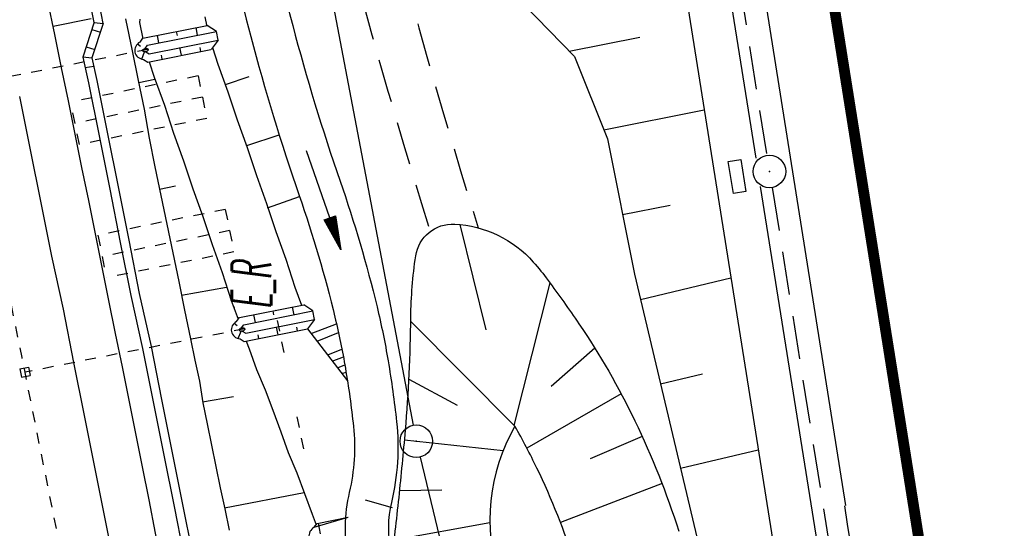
# Model space of a CAD drawing. Extents: x 447426 to 448116, y 440349 to 441552.
# Tile 8 of 96: x 447819 to 447864, y 440499 to 440522. Entities that reach past the tile are written whole.
import ezdxf

# ---------------------------------------------------------------- set-up
doc = ezdxf.new("R2010")
doc.units = 0
doc.header["$LTSCALE"] = 2
doc.header["$MEASUREMENT"] = 0
for name, pattern in [('ACAD_ISO03W100', [0.5, 0.25, -0.25]), ('ACAD_ISO05W100', [0.5, 0.25, -0.25]), ('AUSGEZOGEN', [0]), ('GESTRICH-X2', [1.5, 1, -0.5]), ('PUNKTX2', [0.5, 0.25, -0.25])]:
    doc.linetypes.add(name, pattern=pattern)
doc.layers.get('0').update_dxf_attribs({"linetype": 'AUSGEZOGEN'})
for name, color, linetype in [('209-GRENZL-BAB', 7, 'AUSGEZOGEN'), ('209-GRENZP-BAB', 7, 'AUSGEZOGEN'), ('ANMERKUNG', 7, 'CONTINUOUS'), ('BOESCHG', 250, 'AUSGEZOGEN'), ('DB-Bahnachse', 7, 'CONTINUOUS'), ('DB-Boeschungen', 15, 'CONTINUOUS'), ('DB-Gleisachsen', 7, 'CONTINUOUS'), ('DB-GRABEN', 15, 'AUSGEZOGEN'), ('DB-HZV-Stützscheiben', 15, 'CONTINUOUS'), ('DB-Ingenieurbauwerke', 15, 'CONTINUOUS'), ('DB-Kabelanlagen', 15, 'CONTINUOUS'), ('DB-Regenrückhaltebecken_601', 15, 'CONTINUOUS'), ('FBRTOP', 250, 'AUSGEZOGEN'), ('KANAL', 7, 'GESTRICH-X2'), ('MS-UEBERFAHRT', 250, 'GESTRICH-X2'), ('MULDE', 250, 'AUSGEZOGEN'), ('PFEILTOP', 200, 'AUSGEZOGEN'), ('SCHSYMBOL', 200, 'AUSGEZOGEN'), ('WEG', 250, 'GESTRICH-X2')]:
    doc.layers.add(name, color=color, linetype=linetype)
doc.styles.add('ROMANS', font='romans.shx', dxfattribs={"width": 0.8})

# ---------------------------------------------------------------- blocks, each defined once
blk = doc.blocks.new('GST')
at = {"color": 0}
blk.add_circle((0, 0), 0.75, dxfattribs=at)
blk.add_point((0, 0), dxfattribs=at)
blk = doc.blocks.new('17')
blk.add_lwpolyline([(-0.755, -1.218), (0.748, -1.218), (0.748, -1.801), (-0.755, -1.801)], close=True)
blk.add_blockref('GST', (0, 0))
blk = doc.blocks.new('PFEIL2')
at = {"color": 0}
for p, q in [((0.88, 0.002), (-2.401, -0.012)), ((0.881, -0.271), (0.879, 0.276)), ((0.879, 0.276), (2.429, 0.009)), ((0.911, 0.27), (0.879, 0.265)), ((0.965, 0.261), (0.879, 0.246)), ((1.019, 0.252), (0.879, 0.228)), ((1.073, 0.242), (0.879, 0.209)), ((1.127, 0.233), (0.879, 0.191)), ((1.181, 0.224), (0.879, 0.172)), ((1.235, 0.214), (0.879, 0.154)), ((1.289, 0.205), (0.879, 0.135)), ((1.343, 0.196), (0.879, 0.117)), ((1.397, 0.187), (0.879, 0.098)), ((1.451, 0.177), (0.879, 0.08)), ((1.505, 0.168), (0.879, 0.061)), ((1.559, 0.159), (0.88, 0.043)), ((1.613, 0.149), (0.88, 0.024)), ((1.668, 0.14), (0.88, 0.006)), ((1.722, 0.131), (0.88, -0.013)), ((1.776, 0.121), (0.88, -0.031)), ((1.83, 0.112), (0.88, -0.05)), ((1.884, 0.103), (0.88, -0.068)), ((1.938, 0.094), (0.88, -0.087)), ((1.992, 0.084), (0.88, -0.105)), ((2.046, 0.075), (0.88, -0.124)), ((2.1, 0.066), (0.88, -0.142)), ((2.154, 0.056), (0.88, -0.161)), ((2.208, 0.047), (0.88, -0.179)), ((2.262, 0.038), (0.881, -0.198)), ((2.316, 0.029), (0.881, -0.216)), ((2.37, 0.019), (0.881, -0.235)), ((2.424, 0.01), (0.881, -0.253)), ((2.429, 0.009), (0.881, -0.271))]:
    blk.add_line(p, q, dxfattribs=at)

msp = doc.modelspace()

# ---------------------------------------------------------------- linework, layer by layer
at = {"layer": '209-GRENZL-BAB', "flags": 128}
for points in [[(447826.221, 440561.004), (447837.19, 440503.446)], [(447837.506, 440501.981), (447846.705, 440463.789)]]:
    msp.add_lwpolyline(points, dxfattribs=at)
at = {"layer": 'BOESCHG'}
for p, q in [((447844.38, 440520.699), (447847.646, 440521.342)), ((447845.988, 440517.063), (447850.615, 440517.981)), ((447846.847, 440513.164), (447849.045, 440513.6)), ((447839.338, 440512.703), (447840.538, 440507.839)), ((447847.669, 440509.25), (447851.848, 440510.243)), ((447843.494, 440510.015), (447841.835, 440503.443)), ((447837.077, 440508.225), (447841.88, 440503.399)), ((447845.571, 440506.996), (447843.558, 440505.226)), ((447836.992, 440505.579), (447839.22, 440504.375)), ((447848.593, 440505.358), (447850.536, 440505.82)), ((447846.789, 440504.89), (447842.438, 440502.383)), ((447847.757, 440502.925), (447845.346, 440501.902)), ((447836.791, 440502.77), (447841.339, 440502.287)), ((447849.518, 440501.466), (447853.111, 440502.32)), ((447848.67, 440500.754), (447843.982, 440498.966)), ((447836.567, 440500.442), (447838.507, 440500.47)), ((447836.314, 440498.17), (447840.721, 440498.957))]:
    msp.add_line(p, q, dxfattribs=at)
msp.add_lwpolyline([(447834.191, 440561.9), (447835.921, 440549.895), (447836.095, 440540.112), (447838.207, 440527.057), (447844.631, 440520.441), (447846.155, 440516.651), (447847.395, 440510.407), (447853.523, 440484.61), (447856.471, 440469.439)], dxfattribs=at)
for points in [[(447836.172, 440497.017, 0.005115), (447836.533, 440500.112, 0.005115), (447836.83, 440503.213, 0.018787), (447837.079, 440508.425, -0.034606), (447837.304, 440511.251, -0.386079), (447839.102, 440512.72, -0.201569), (447842.729, 440510.971, -0.02174), (447843.411, 440510.128, -0.009589), (447844.834, 440508.124, -0.037331), (447847.415, 440503.655, -0.035203), (447849.438, 440498.57)], [(447844.657, 440497.047, 0.035203), (447842.895, 440501.476, 0.01837), (447841.88, 440503.399, 0.213439), (447841.15, 440496.385)]]:
    msp.add_lwpolyline(points, format="xyb", dxfattribs=at)
at = {"layer": 'DB-Bahnachse', "linetype": 'ACAD_ISO05W100'}
msp.add_ellipse((443814.895, 439698.334), major_axis=(-966.059, 3969.125), ratio=1, start_param=4.666677, end_param=4.691192, dxfattribs=at)
at = {"layer": 'DB-Boeschungen', "linetype": 'Continuous'}
for p, q in [((447823.913, 440522.18), (447823.943, 440522.033)), ((447823.943, 440522.033), (447823.973, 440521.887)), ((447823.973, 440521.887), (447824.004, 440521.74)), ((447824.58, 440522.165), (447824.561, 440522.008)), ((447824.561, 440522.008), (447824.591, 440521.861)), ((447824.004, 440521.74), (447824.034, 440521.593)), ((447824.034, 440521.593), (447824.065, 440521.446)), ((447824.065, 440521.446), (447824.095, 440521.299)), ((447824.591, 440521.861), (447824.622, 440521.715)), ((447824.622, 440521.715), (447824.652, 440521.568)), ((447824.652, 440521.568), (447824.683, 440521.421)), ((447824.683, 440521.421), (447824.713, 440521.274)), ((447824.095, 440521.299), (447824.126, 440521.152)), ((447824.126, 440521.152), (447824.156, 440521.005)), ((447824.156, 440521.005), (447824.186, 440520.858)), ((447824.186, 440520.858), (447824.217, 440520.712)), ((447824.217, 440520.712), (447824.501, 440519.341)), ((447825.006, 440520.206), (447825.235, 440519.493)), ((447824.501, 440519.341), (447824.775, 440518.019)), ((447824.521, 440519.243), (447825.27, 440519.398)), ((447825.235, 440519.493), (447825.705, 440518.211)), ((447824.775, 440518.019), (447824.999, 440516.687)), ((447825.705, 440518.211), (447826.125, 440516.92)), ((447826.125, 440516.92), (447826.595, 440515.638)), ((447824.999, 440516.687), (447825.273, 440515.365)), ((447826.595, 440515.638), (447827.016, 440514.347)), ((447825.273, 440515.365), (447825.547, 440514.043)), ((447825.486, 440514.336), (447826.221, 440514.489)), ((447827.016, 440514.347), (447827.485, 440513.066)), ((447825.547, 440514.043), (447825.821, 440512.721)), ((447827.485, 440513.066), (447827.906, 440511.774)), ((447825.821, 440512.721), (447826.095, 440511.399)), ((447827.906, 440511.774), (447828.376, 440510.493)), ((447826.095, 440511.399), (447826.368, 440510.077)), ((447826.368, 440510.077), (447826.642, 440508.755)), ((447828.376, 440510.493), (447828.796, 440509.201)), ((447826.5, 440509.44), (447828.567, 440509.817)), ((447828.796, 440509.201), (447829.115, 440508.332)), ((447826.642, 440508.755), (447826.916, 440507.433)), ((447828.908, 440508.895), (447828.956, 440508.905)), ((447826.916, 440507.433), (447827.119, 440506.454)), ((447829.484, 440507.329), (447829.616, 440506.971)), ((447829.616, 440506.971), (447829.965, 440506.022)), ((447827.119, 440506.454), (447827.322, 440505.475)), ((447829.965, 440506.022), (447830.364, 440505.083)), ((447827.322, 440505.475), (447827.475, 440504.485)), ((447830.364, 440505.083), (447830.714, 440504.135)), ((447827.465, 440504.534), (447828.895, 440504.779)), ((447827.475, 440504.485), (447827.678, 440503.506)), ((447830.714, 440504.135), (447831.074, 440503.137)), ((447827.678, 440503.506), (447827.881, 440502.527)), ((447831.074, 440503.137), (447831.423, 440502.188)), ((447827.881, 440502.527), (447828.084, 440501.548)), ((447831.423, 440502.188), (447831.822, 440501.249)), ((447828.084, 440501.548), (447828.287, 440500.568)), ((447831.822, 440501.249), (447832.172, 440500.301)), ((447828.287, 440500.568), (447828.489, 440499.589)), ((447828.479, 440499.638), (447832.162, 440500.35)), ((447832.172, 440500.301), (447832.521, 440499.352)), ((447828.489, 440499.589), (447828.692, 440498.61)), ((447832.49, 440499.409), (447832.539, 440499.419)), ((447832.521, 440499.352), (447832.704, 440498.855))]:
    msp.add_line(p, q, dxfattribs=at)
at = {"layer": 'DB-Gleisachsen', "linetype": 'Continuous'}
for p, q in [((447819.023, 440518.606), (447819.513, 440516.152)), ((447819.513, 440516.152), (447820.002, 440513.698)), ((447820.002, 440513.698), (447820.492, 440511.245)), ((447820.492, 440511.245), (447821.031, 440508.799)), ((447821.031, 440508.799), (447821.521, 440506.345)), ((447821.521, 440506.345), (447822.011, 440503.892)), ((447822.011, 440503.892), (447822.5, 440501.438)), ((447822.5, 440501.438), (447822.99, 440498.985)), ((447822.99, 440498.985), (447823.48, 440496.531))]:
    msp.add_line(p, q, dxfattribs=at)
at = {"layer": 'DB-GRABEN', "linetype": 'Continuous'}
for p, q in [((447824.715, 440521.29), (447827.679, 440521.879)), ((447827.57, 440522.274), (447827.6, 440522.127)), ((447827.6, 440522.127), (447827.63, 440521.98)), ((447827.63, 440521.98), (447827.653, 440521.874)), ((447828.105, 440521.596), (447827.679, 440521.879)), ((447824.924, 440520.965), (447828.105, 440521.596)), ((447825.456, 440521.071), (447825.383, 440521.423)), ((447826.308, 440521.423), (447826.271, 440521.599)), ((447827.242, 440521.425), (447827.169, 440521.778)), ((447828.186, 440521.205), (447828.105, 440521.596)), ((447824.61, 440520.906), (447824.467, 440521.02)), ((447824.584, 440521.109), (447824.715, 440521.29)), ((447824.817, 440520.816), (447824.924, 440520.965)), ((447825.005, 440520.573), (447828.186, 440521.205)), ((447828.186, 440521.205), (447827.862, 440520.773)), ((447824.663, 440520.325), (447824.788, 440520.665)), ((447824.847, 440520.669), (447825.005, 440520.573)), ((447824.937, 440520.193), (447827.857, 440520.772)), ((447825.61, 440520.326), (447825.574, 440520.503)), ((447826.498, 440520.503), (447826.425, 440520.855)), ((447827.396, 440520.681), (447827.36, 440520.857)), ((447827.926, 440520.858), (447828.173, 440520.101)), ((447824.748, 440520.308), (447824.937, 440520.193)), ((447828.173, 440520.101), (447828.642, 440518.82)), ((447828.523, 440519.152), (447829.618, 440519.532)), ((447828.642, 440518.82), (447829.063, 440517.528)), ((447829.063, 440517.528), (447829.533, 440516.247)), ((447829.512, 440516.345), (447831.005, 440516.831)), ((447829.533, 440516.247), (447829.953, 440514.955)), ((447829.953, 440514.955), (447830.423, 440513.674)), ((447830.464, 440513.478), (447831.946, 440513.992)), ((447830.423, 440513.674), (447830.844, 440512.382)), ((447830.844, 440512.382), (447831.313, 440511.101)), ((447831.313, 440511.101), (447831.734, 440509.81)), ((447831.734, 440509.81), (447832.034, 440508.977)), ((447829.17, 440508.409), (447832.134, 440508.997)), ((447829.379, 440508.083), (447832.56, 440508.715)), ((447830.763, 440508.541), (447830.726, 440508.718)), ((447831.697, 440508.543), (447831.624, 440508.896)), ((447832.56, 440508.715), (447832.134, 440508.997)), ((447832.641, 440508.323), (447832.56, 440508.715)), ((447829.039, 440508.227), (447829.17, 440508.409)), ((447829.46, 440507.691), (447832.641, 440508.323)), ((447829.911, 440508.189), (447829.838, 440508.541)), ((447832.641, 440508.323), (447832.317, 440507.892)), ((447829.065, 440508.025), (447828.922, 440508.138)), ((447829.118, 440507.443), (447829.243, 440507.783)), ((447829.272, 440507.934), (447829.379, 440508.083)), ((447829.302, 440507.788), (447829.46, 440507.691)), ((447829.392, 440507.311), (447832.312, 440507.891)), ((447830.953, 440507.621), (447830.88, 440507.973)), ((447831.851, 440507.799), (447831.815, 440507.975)), ((447829.203, 440507.427), (447829.392, 440507.311)), ((447830.065, 440507.445), (447830.029, 440507.621)), ((447832.622, 440498.741), (447832.753, 440498.922))]:
    msp.add_line(p, q, dxfattribs=at)
for centre in [(447824.832, 440520.743), (447829.287, 440507.861), (447832.87, 440498.375)]:
    msp.add_ellipse(centre, major_axis=(0.489, 0.075), ratio=0.879152, start_param=1.966017, end_param=4.408131, dxfattribs=at)
at = {"layer": 'DB-HZV-Stützscheiben', "linetype": 'PUNKTX2'}
for p, q in [((447827.263, 440519.555), (447821.387, 440518.344)), ((447827.263, 440519.555), (447827.664, 440517.596)), ((447821.787, 440516.385), (447821.387, 440518.344)), ((447827.664, 440517.596), (447821.787, 440516.385)), ((447828.519, 440513.4), (447822.638, 440512.207)), ((447828.519, 440513.4), (447828.916, 440511.44)), ((447822.638, 440512.207), (447823.036, 440510.247)), ((447828.916, 440511.44), (447823.036, 440510.247)), ((447831.227, 440506.807), (447830.832, 440508.768)), ((447831.824, 440503.837), (447832.217, 440501.876)), ((447832.805, 440498.935), (447833.195, 440496.973))]:
    msp.add_line(p, q, dxfattribs=at)
at = {"layer": 'DB-HZV-Stützscheiben', "linetype": 'ACAD_ISO05W100'}
for p, q in [((447827.464, 440518.576), (447821.587, 440517.365)), ((447828.718, 440512.42), (447822.837, 440511.227))]:
    msp.add_line(p, q, dxfattribs=at)
at = {"layer": 'DB-Ingenieurbauwerke', "linetype": 'Continuous'}
for p, q in [((447822.334, 440522.185), (447820.572, 440521.833)), ((447819.039, 440506.049), (447819.431, 440506.132)), ((447819.039, 440506.049), (447819.122, 440505.657)), ((447819.431, 440506.132), (447819.514, 440505.74)), ((447819.122, 440505.657), (447819.514, 440505.74))]:
    msp.add_line(p, q, dxfattribs=at)
at = {"layer": 'DB-Ingenieurbauwerke', "linetype": 'ACAD_ISO03W100'}
for p, q in [((447824.963, 440520.774), (447816.586, 440519.124)), ((447829.418, 440507.893), (447819.277, 440505.894))]:
    msp.add_line(p, q, dxfattribs=at)
at = {"layer": 'DB-Ingenieurbauwerke', "linetype": 'Continuous'}
for major_axis, start_param, end_param in [((-966.91, 3973.498), 4.66641, 4.690888), ((-966.31, 3964.484), 4.66603, 4.690508)]:
    msp.add_ellipse((443814.895, 439698.334), major_axis=major_axis, ratio=1, start_param=start_param, end_param=end_param, dxfattribs=at)
for centre in [(447824.832, 440520.743), (447829.287, 440507.861)]:
    msp.add_ellipse(centre, major_axis=(0.132, 0.026), ratio=0.555556, dxfattribs=at)
at = {"layer": 'DB-Kabelanlagen', "linetype": 'Continuous'}
for p, q in [((447822.473, 440522.021), (447822.141, 440523.684)), ((447822.889, 440521.976), (447822.508, 440523.886)), ((447822.474, 440522.025), (447821.944, 440520.422)), ((447822.889, 440521.976), (447822.362, 440520.381)), ((447822.468, 440522.009), (447822.889, 440521.976)), ((447822.365, 440521.696), (447822.754, 440521.567)), ((447822.102, 440520.898), (447822.492, 440520.772)), ((447821.944, 440520.422), (447822.205, 440519.24)), ((447821.946, 440520.428), (447822.362, 440520.381)), ((447822.362, 440520.381), (447822.592, 440519.342)), ((447822.449, 440519.99), (447822.055, 440519.92)), ((447822.205, 440519.24), (447822.694, 440516.787)), ((447822.592, 440519.342), (447823.081, 440516.888)), ((447823.081, 440516.888), (447823.571, 440514.435)), ((447822.694, 440516.787), (447823.184, 440514.333)), ((447823.184, 440514.333), (447823.674, 440511.879)), ((447823.571, 440514.435), (447824.061, 440511.981)), ((447823.674, 440511.879), (447824.164, 440509.426)), ((447824.061, 440511.981), (447824.551, 440509.527)), ((447824.164, 440509.426), (447824.703, 440506.98)), ((447824.551, 440509.527), (447825.09, 440507.082)), ((447824.703, 440506.98), (447825.192, 440504.527)), ((447825.09, 440507.082), (447825.579, 440504.628)), ((447825.579, 440504.628), (447826.069, 440502.174)), ((447825.192, 440504.527), (447825.682, 440502.073)), ((447825.682, 440502.073), (447826.172, 440499.619)), ((447826.069, 440502.174), (447826.559, 440499.721)), ((447826.172, 440499.619), (447826.662, 440497.166)), ((447826.559, 440499.721), (447827.049, 440497.267))]:
    msp.add_line(p, q, dxfattribs=at)
at = {"layer": 'DB-Regenrückhaltebecken_601', "linetype": 'Continuous'}
for p, q in [((447832.317, 440507.892), (447834.153, 440505.501)), ((447832.477, 440507.683), (447833.649, 440508.123)), ((447832.759, 440507.317), (447833.739, 440507.724)), ((447833.242, 440506.688), (447833.897, 440506.962)), ((447833.456, 440506.409), (447833.966, 440506.603)), ((447833.694, 440506.099), (447834.034, 440506.225)), ((447833.899, 440505.832), (447834.09, 440505.894)), ((447834.138, 440505.521), (447834.15, 440505.524)), ((447834.979, 440500.007), (447836.223, 440499.659)), ((447832.621, 440498.743), (447834.193, 440499.208)), ((447832.753, 440498.922), (447834.193, 440499.208)), ((447832.622, 440498.741), (447832.753, 440498.922))]:
    msp.add_line(p, q, dxfattribs=at)
at = {"layer": 'FBRTOP'}
for points in [[(447814.853, 440976.115, 0.022266), (447815.678, 440970.791, -0.001548), (447818.161, 440957.627, -0.001755), (447820.274, 440946.003, -0.001362), (447822.904, 440930.997, -0.002085), (447824.555, 440921.183, -0.000319), (447826.189, 440911.179, -0.000861), (447826.785, 440907.472, -0.000007), (447827.669, 440901.916, 0.000025), (447828.553, 440896.361, 0.000001), (447830.517, 440884.017, -0.000012), (447832.482, 440871.673, -0.000008), (447834.446, 440859.328, 0.000008), (447836.41, 440846.983, 0.00001), (447840.339, 440822.294, -0.000008), (447844.268, 440797.605, -0.000005), (447850.16, 440760.57, 0.000007), (447856.053, 440723.536, 0.000001), (447863.91, 440674.157, -0.000001), (447871.768, 440624.779), (447883.554, 440550.71, -0.000005), (447893.375, 440488.987, 0.000006), (447903.196, 440427.263, 0.000001), (447907.593, 440399.628, -0.000001)], [(447857.092, 440499.733, 0.003526), (447865.568, 440445.69, -0.000295), (447869.371, 440421.881), (447874.277, 440391.05)]]:
    msp.add_lwpolyline(points, format="xyb", dxfattribs=at)
at = {"layer": 'FBRTOP', "flags": 128}
msp.add_lwpolyline([(447794.521, 440893.516), (447798.423, 440869.104), (447802.358, 440844.246), (447806.214, 440819.686), (447810.158, 440795.012), (447814.097, 440770.398), (447818.057, 440745.268), (447821.899, 440721.103), (447825.79, 440696.525), (447829.77, 440671.902), (447833.632, 440647.167), (447837.53, 440622.73), (447841.455, 440598.378), (447845.369, 440573.549), (447849.307, 440548.911), (447853.229, 440524.342), (447857.141, 440499.74)], dxfattribs=at)
at = {"layer": 'FBRTOP', "const_width": 0.5}
msp.add_lwpolyline([(447801.867, 440866.801), (447805.795, 440842.112), (447813.653, 440792.733), (447825.438, 440718.665), (447841.153, 440619.907), (447852.939, 440545.839), (447872.581, 440422.392), (447877.439, 440391.864)], dxfattribs=at)
at = {"layer": 'KANAL'}
for p, q in [((447846.188, 440562.406), (447853.5, 440515.875)), ((447853.75, 440514.406), (447861.25, 440467.563))]:
    msp.add_line(p, q, dxfattribs=at)
at = {"layer": 'MS-UEBERFAHRT', "flags": 128}
for points in [[(447874.057, 440515.262, 0.000089), (447872.491, 440525.207, 0.000456), (447872.183, 440527.152, 0.000019), (447865.022, 440572.043, -0.000204), (447864.355, 440576.234), (447856.432, 440626.189, -0.000071), (447855.385, 440632.796, -0.000024), (447852.329, 440652.106)], [(447848.15, 440651.549, -0.000006), (447853.546, 440617.771, -0.000011), (447856.295, 440600.555), (447864.145, 440551.394, -0.000267), (447865.9, 440540.363, -0.000114), (447869.981, 440514.593)]]:
    msp.add_lwpolyline(points, format="xyb", dxfattribs=at)
at = {"layer": 'MULDE'}
for points in [[(447828.748, 440655.917), (447829.267, 440652.643, 0.000166), (447829.267, 440652.642), (447835.492, 440613.514, 0.000137), (447835.492, 440613.514), (447843.598, 440562.744), (447848.945, 440528.455), (447855.768, 440485.647), (447858.652, 440467.149), (447858.743, 440466.543)], [(447819.985, 440557.905, 0.019163), (447821.413, 440549.491, 0.0328), (447822.776, 440544.603, 0.01259), (447825.831, 440536.555, -0.030494), (447826.927, 440533.322, -0.018244), (447828.228, 440527.756, 0.016278), (447829.693, 440521.369, 0.018987), (447831.927, 440514.046, -0.024212), (447833.575, 440508.434, -0.017237), (447834.059, 440506.079, -0.015383), (447834.431, 440503.394, -0.085263), (447834.238, 440500.354, 0.108423), (447834.184, 440497.253, 0.007387), (447835.566, 440490.872, -0.003391), (447838.113, 440479.551, -0.000399)], [(447821.969, 440558.163, 0.019163), (447823.371, 440549.901, 0.0328), (447824.664, 440545.265, 0.01259), (447827.682, 440537.312, -0.030494), (447828.857, 440533.848, -0.018244), (447830.19, 440528.139, 0.016278), (447831.627, 440521.879, 0.018987), (447833.816, 440514.702, -0.024212), (447835.519, 440508.904, -0.017237), (447836.031, 440506.414, -0.015383), (447836.419, 440503.608, -0.085263), (447836.184, 440499.892, 0.108423), (447836.144, 440497.647, 0.00038), (447836.21, 440497.321, -0.003743)]]:
    msp.add_lwpolyline(points, format="xyb", dxfattribs=at)
for points in [[(447845.681, 440562.369), (447850.921, 440528.767), (447852.994, 440515.76)], [(447853.202, 440514.453), (447857.744, 440485.959), (447860.628, 440467.453), (447860.659, 440467.249)]]:
    msp.add_lwpolyline(points, dxfattribs=at)
at = {"layer": 'WEG', "flags": 128}
for points in [[(447747.482, 441029.157, -0.008274), (447751.503, 441018.74, -0.02564), (447752.57, 441015.296, -0.00087), (447758.672, 440991.148, -0.002851), (447760.48, 440983.762, -0.001011), (447766.051, 440960.216, -0.00222), (447768.519, 440949.478, -0.006443), (447770.889, 440938.278, -0.002884), (447775.717, 440913.162, -0.007778), (447780.285, 440886.321, -0.010774), (447782.862, 440866.835, -0.018223), (447783.82, 440853.828, 0.02495), (447784.647, 440844.335, 0.001399), (447785.233, 440840.167, 0.001792), (447785.711, 440836.915, 0.006259), (447787.521, 440825.845, -0.004613), (447790.027, 440810.835, -0.007054), (447793.28, 440788.092, -0.015297), (447794.31, 440777.546, -0.000038), (447794.885, 440768.934, 0.000032), (447795.582, 440758.501, 0.000007), (447795.918, 440753.478, 0.000019), (447796.05, 440751.503, 0.030492), (447797.506, 440740.172, -0.012308), (447802.128, 440712.273, -0.001918), (447805.122, 440690.349, 0.002361), (447807.569, 440672.547, 0.003916), (447812.517, 440639.619, 0.011119), (447814.608, 440628.079, 0.000655), (447817.091, 440616.001, 0.000247), (447823.739, 440583.961, 0.000061), (447827.957, 440563.695, 0.000361), (447828.666, 440560.302, 0.008688), (447829.766, 440555.479, -0.006361), (447831.298, 440548.898, -0.007885), (447831.854, 440546.158, 0.002269), (447833.68, 440536.617, 0.010951), (447834.314, 440533.723, 0.0166), (447840.188, 440512.548)], [(447786.512, 440818.938, -0.002599), (447787.886, 440810.498, -0.007054), (447791.13, 440787.815, -0.015297), (447792.147, 440777.401, -0.000038), (447792.723, 440768.789, 0.000032), (447793.419, 440758.356, 0.000007), (447793.755, 440753.331, 0.000019), (447793.887, 440751.358, 0.030492), (447795.377, 440739.766, -0.012308), (447799.982, 440711.972, -0.001918), (447802.973, 440690.064, 0.002361), (447805.423, 440672.242, 0.003916), (447810.377, 440639.28, 0.011119), (447812.484, 440627.645, 0.000655), (447814.969, 440615.562, 0.000247), (447821.617, 440583.52, 0.000061), (447825.835, 440563.253, 0.000361), (447826.545, 440559.857, 0.008688), (447827.661, 440554.96, -0.006361), (447829.181, 440548.433, -0.007885), (447829.724, 440545.76, 0.002269), (447831.553, 440536.2, 0.010951), (447832.207, 440533.213, 0.016227), (447837.971, 440512.374, 0.00495)]]:
    msp.add_lwpolyline(points, format="xyb", dxfattribs=at)

# ---------------------------------------------------------------- block references
at = {"layer": '209-GRENZP-BAB', "rotation": 279.0411497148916}
msp.add_blockref('GST', (447837.33, 440502.71), dxfattribs=at)
at = {"layer": 'PFEILTOP', "rotation": 288.8671506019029}
msp.add_blockref('PFEIL2', (447833.056, 440513.837), dxfattribs=at)
at = {"layer": 'SCHSYMBOL', "rotation": 279.0411}
msp.add_blockref('17', (447853.625, 440515.147), dxfattribs=at)

# ---------------------------------------------------------------- texts
at = {"layer": 'ANMERKUNG', "style": 'ROMANS', "oblique": 7, "width": 0.5}
msp.add_text('E_R', height=1.8, rotation=90, dxfattribs=at).set_placement((447830.627, 440508.821))

doc.saveas('drawing.dxf')
